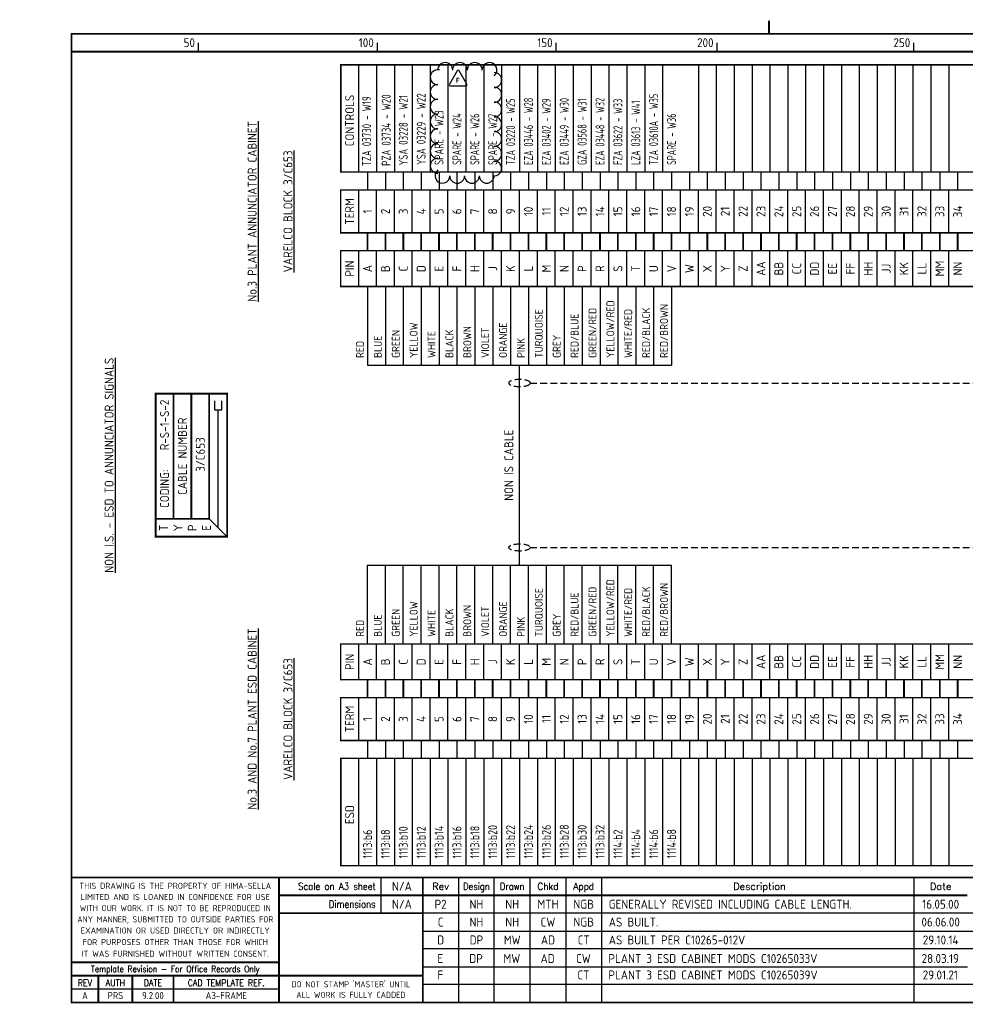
# Model space of a CAD drawing. Extents: x 0 to 408, y 0 to 275.
# Tile 1 of 2: x 0 to 264, y 0 to 275. Entities that reach past the tile are written whole.
import ezdxf
from ezdxf.enums import TextEntityAlignment as Align

# ---------------------------------------------------------------- set-up
doc = ezdxf.new("R2010")
doc.units = 0
doc.header["$LTSCALE"] = 0.25
doc.header["$MEASUREMENT"] = 0
doc.linetypes.add('HIDDEN', pattern=[0.375, 0.25, -0.125])
doc.layers.get('0').update_dxf_attribs({"color": 41, "linetype": 'CONTINUOUS'})
for name, color, linetype in [('00-DRG_FRAME', 12, 'CONTINUOUS'), ('04-OUTLINE', 6, 'CONTINUOUS'), ('203', 7, 'CONTINUOUS'), ('203-TEXT', 2, 'CONTINUOUS')]:
    doc.layers.add(name, color=color, linetype=linetype)
doc.styles.add('ISO', font='iso.shx', dxfattribs={"height": 2.5})
doc.styles.add('ROMAND', font='ROMAND')
doc.styles.add('ROMANS', font='romans.shx', dxfattribs={"width": 0.8})

# ---------------------------------------------------------------- blocks, each defined once
blk = doc.blocks.new('A3-REVA')
at = {"style": 'ISO'}
for tag, p in [('DESIGNED', (292, 31.75)), ('A', (117.7, 26.75)), ('DES', (127.7, 26.75)), ('DRN', (137.7, 26.75)), ('CHKD', (147.7, 26.75)), ('APPD', (157.7, 26.75)), ('DATE', (258, 26.75)), ('DRAWN', (292, 26.75)), ('CHECKED', (292, 21.75)), ('APPD', (292, 16.75)), ('DATE', (292, 11.75))]:
    blk.add_attdef(tag, text='', height=2.5, dxfattribs=at).set_placement(p, align=Align.CENTER)
blk.add_attdef('DESCRIPTION', (164.7, 26.75), '', height=2.5, dxfattribs=at)
blk = doc.blocks.new('A3-CONTRACT')
at = {"style": 'ISO'}
for tag, height, p in [('SCALE', 2.5, (106.86, 31.75)), ('DIMS', 2.5, (106.86, 26.75)), ('CONTRACT', 5, (342, 3)), ('CAD-REF', 2.5, (282, 1.75))]:
    blk.add_attdef(tag, text='', height=height, dxfattribs=at).set_placement(p, align=Align.CENTER)
for tag, p in [('TITLE_2', (303.75, 16.75)), ('TITLE_3', (303.5, 11.75))]:
    blk.add_attdef(tag, p, '', height=2.5, dxfattribs=at)
blk = doc.blocks.new('A3-REVB')
at = {"style": 'ISO'}
for tag, p in [('B', (117.7, 21.75)), ('DES', (127.7, 21.75)), ('DRN', (137.7, 21.75)), ('CHKD', (147.7, 21.75)), ('APPD', (157.7, 21.75)), ('DATE', (258, 21.75))]:
    blk.add_attdef(tag, text='', height=2.5, dxfattribs=at).set_placement(p, align=Align.CENTER)
blk.add_attdef('DESCRIPTION', (164.7, 21.75), '', height=2.5, dxfattribs=at)
blk = doc.blocks.new('*U11')
at = {"layer": '04-OUTLINE', "color": 0, "linetype": 'ByBlock', "lineweight": -2}
for centre, start, end in [((-5.27, 13.44), 0, 180), ((-1.52, 13.44), 0, 180), ((2.23, 13.44), 0, 180), ((5.97, 13.44), 309.0163, 180), ((-7.17, 11.6), 76.5574, 270), ((7.17, 10.89), 270, 90), ((-7.17, 7.85), 90, 270), ((7.17, 7.14), 270, 90), ((-7.17, 4.1), 90, 270), ((7.17, 3.4), 270, 90), ((-7.17, 0.35), 90, 270), ((7.17, -0.35), 270, 90), ((-7.17, -3.4), 90, 270), ((7.17, -4.1), 270, 90), ((-7.17, -7.14), 90, 270), ((7.17, -7.85), 270, 90), ((-7.17, -10.89), 90, 270), ((7.17, -11.6), 256.5574, 90), ((-5.97, -13.44), 129.0163, 0), ((-2.23, -13.44), 180, 0), ((1.52, -13.44), 180, 0), ((5.27, -13.44), 180, 0)]:
    blk.add_arc(centre, 1.9, start, end, dxfattribs=at)

msp = doc.modelspace()

# ---------------------------------------------------------------- linework, layer by layer
at = {"layer": '00-DRG_FRAME'}
for p, q in [((50, 266.5), (50, 269)), ((100, 266.5), (100, 269)), ((150, 266.5), (150, 269)), ((195, 266.5), (195, 269)), ((250, 266.5), (250, 269)), ((101.01, 35.5), (101.01, 25.5)), ((122.7, 35.5), (122.7, 0.5)), ((132.7, 0.5), (132.7, 35.5)), ((142.7, 0.5), (142.7, 35.5)), ((152.7, 35.5), (152.7, 0.5)), ((162.7, 35.5), (162.7, 0.5)), ((250, 35.5), (250, 0.5)), ((302, 25.5), (112.7, 25.5)), ((112.7, 20.5), (302, 20.5)), ((302, 15.5), (112.7, 15.5)), ((112.7, 10.5), (265, 10.5)), ((72.5, 4.25), (14.5, 4.25)), ((302, 5.5), (112.7, 5.5)), ((0, 0), (0, 0.03))]:
    msp.add_line(p, q, dxfattribs=at)
at = {"layer": '00-DRG_FRAME', "const_width": 0.5}
for points in [[(209.5, 271.5), (209.5, 275.18)], [(209.5, 271.5), (209.5, 275.18)], [(14.5, 266.5), (404.5, 266.5)], [(404.5, 35.5), (14.5, 35.5)], [(72.5, 0.5), (72.5, 35.5)], [(112.7, 0.5), (112.7, 35.5)], [(265, 30.5), (72.5, 30.5)], [(112.7, 25.5), (72.5, 25.5)], [(14.5, 11.75), (72.5, 11.75)], [(14.5, 8), (72.5, 8)], [(22, 0.5), (22, 8)], [(31.5, 0.5), (31.5, 8)], [(43, 0.5), (43, 8)], [(112.7, 8), (72.5, 8)]]:
    msp.add_lwpolyline(points, dxfattribs=at)
msp.add_lwpolyline([(14.5, 0.5), (404.5, 0.5), (404.5, 271.5), (14.5, 271.5)], close=True, dxfattribs=at)
at = {"layer": '04-OUTLINE'}
msp.add_lwpolyline([(122.31, 261.13), (120.15, 257.38, 0.57735), (120.42, 256.91), (124.75, 256.91, 0.57735), (125.02, 257.38), (122.85, 261.13, 0.57735)], format="xyb", close=True, dxfattribs=at)
at = {"layer": '203'}
for p, q in [((89.75, 262.8), (89.75, 232.8)), ((94.75, 262.8), (94.75, 232.8)), ((99.75, 262.8), (99.75, 232.8)), ((104.75, 262.8), (104.75, 232.8)), ((109.75, 262.8), (109.75, 232.8)), ((114.75, 262.8), (114.75, 232.8)), ((119.75, 262.8), (119.75, 232.8)), ((124.75, 262.8), (124.75, 232.8)), ((129.75, 262.8), (129.75, 232.8)), ((134.75, 262.8), (134.75, 232.8)), ((139.75, 262.8), (139.75, 232.8)), ((144.75, 262.8), (144.75, 232.8)), ((149.75, 262.8), (149.75, 232.8)), ((154.75, 262.8), (154.75, 232.8)), ((159.75, 262.8), (159.75, 232.8)), ((164.75, 262.8), (164.75, 232.8)), ((169.75, 262.8), (169.75, 232.8)), ((174.75, 262.8), (174.75, 232.8)), ((179.75, 262.8), (179.75, 232.8)), ((189.75, 262.8), (189.75, 232.8)), ((194.75, 262.8), (194.75, 232.8)), ((199.75, 262.8), (199.75, 232.8)), ((204.75, 262.8), (204.75, 232.8)), ((209.75, 262.8), (209.75, 232.8)), ((214.75, 262.8), (214.75, 232.8)), ((219.75, 262.8), (219.75, 232.8)), ((224.75, 262.8), (224.75, 232.8)), ((229.75, 262.8), (229.75, 232.8)), ((234.75, 262.8), (234.75, 232.8)), ((239.75, 262.8), (239.75, 232.8)), ((244.75, 262.8), (244.75, 232.8)), ((249.75, 262.8), (249.75, 232.8)), ((254.75, 262.8), (254.75, 232.8)), ((259.75, 262.8), (259.75, 232.8)), ((97.25, 232.8), (97.25, 227.8)), ((102.25, 232.8), (102.25, 227.8)), ((107.25, 232.8), (107.25, 227.8)), ((112.25, 232.8), (112.25, 227.8)), ((117.25, 232.8), (117.25, 227.8)), ((122.25, 232.8), (122.25, 227.8)), ((127.25, 232.8), (127.25, 227.8)), ((132.25, 232.8), (132.25, 227.8)), ((137.25, 232.8), (137.25, 227.8)), ((142.25, 232.8), (142.25, 227.8)), ((147.25, 232.8), (147.25, 227.8)), ((152.25, 232.8), (152.25, 227.8)), ((157.25, 232.8), (157.25, 227.8)), ((162.25, 232.8), (162.25, 227.8)), ((167.25, 232.8), (167.25, 227.8)), ((172.25, 232.8), (172.25, 227.8)), ((177.25, 232.8), (177.25, 227.8)), ((182.25, 232.8), (182.25, 227.8)), ((187.25, 232.8), (187.25, 227.8)), ((192.25, 232.8), (192.25, 227.8)), ((197.25, 232.8), (197.25, 227.8)), ((202.25, 232.8), (202.25, 227.8)), ((207.25, 232.8), (207.25, 227.8)), ((212.25, 232.8), (212.25, 227.8)), ((217.25, 232.8), (217.25, 227.8)), ((222.25, 232.8), (222.25, 227.8)), ((227.25, 232.8), (227.25, 227.8)), ((232.25, 232.8), (232.25, 227.8)), ((237.25, 232.8), (237.25, 227.8)), ((242.25, 232.8), (242.25, 227.8)), ((247.25, 232.8), (247.25, 227.8)), ((252.25, 232.8), (252.25, 227.8)), ((257.25, 232.8), (257.25, 227.8)), ((262.25, 232.8), (262.25, 227.8)), ((89.75, 215.8), (89.75, 227.8)), ((94.75, 227.8), (94.75, 215.8)), ((99.75, 215.8), (99.75, 227.8)), ((104.75, 215.8), (104.75, 227.8)), ((109.75, 215.8), (109.75, 227.8)), ((114.75, 215.8), (114.75, 227.8)), ((119.75, 215.8), (119.75, 227.8)), ((124.75, 215.8), (124.75, 227.8)), ((129.75, 215.8), (129.75, 227.8)), ((134.75, 215.8), (134.75, 227.8)), ((139.75, 215.8), (139.75, 227.8)), ((144.75, 215.8), (144.75, 227.8)), ((149.75, 215.8), (149.75, 227.8)), ((154.75, 215.8), (154.75, 227.8)), ((159.75, 215.8), (159.75, 227.8)), ((164.75, 215.8), (164.75, 227.8)), ((169.75, 215.8), (169.75, 227.8)), ((174.75, 215.8), (174.75, 227.8)), ((179.75, 215.8), (179.75, 227.8)), ((184.75, 215.8), (184.75, 227.8)), ((189.75, 215.8), (189.75, 227.8)), ((194.75, 215.8), (194.75, 227.8)), ((199.75, 215.8), (199.75, 227.8)), ((204.75, 215.8), (204.75, 227.8)), ((209.75, 215.8), (209.75, 227.8)), ((214.75, 215.8), (214.75, 227.8)), ((219.75, 215.8), (219.75, 227.8)), ((224.75, 215.8), (224.75, 227.8)), ((229.75, 215.8), (229.75, 227.8)), ((234.75, 215.8), (234.75, 227.8)), ((239.75, 215.8), (239.75, 227.8)), ((244.75, 215.8), (244.75, 227.8)), ((249.75, 215.8), (249.75, 227.8)), ((254.75, 215.8), (254.75, 227.8)), ((259.75, 215.8), (259.75, 227.8)), ((89.75, 200.8), (89.75, 210.8)), ((94.75, 210.8), (94.75, 200.8)), ((99.75, 200.8), (99.75, 210.8)), ((104.75, 200.8), (104.75, 210.8)), ((109.75, 200.8), (109.75, 210.8)), ((114.75, 200.8), (114.75, 210.8)), ((119.75, 200.8), (119.75, 210.8)), ((124.75, 200.8), (124.75, 210.8)), ((129.75, 200.8), (129.75, 210.8)), ((134.75, 200.8), (134.75, 210.8)), ((139.75, 200.8), (139.75, 210.8)), ((144.75, 200.8), (144.75, 210.8)), ((149.75, 200.8), (149.75, 210.8)), ((154.75, 200.8), (154.75, 210.8)), ((159.75, 200.8), (159.75, 210.8)), ((164.75, 200.8), (164.75, 210.8)), ((169.75, 200.8), (169.75, 210.8)), ((174.75, 200.8), (174.75, 210.8)), ((179.75, 200.8), (179.75, 210.8)), ((184.75, 200.8), (184.75, 210.8)), ((189.75, 200.8), (189.75, 210.8)), ((194.75, 200.8), (194.75, 210.8)), ((199.75, 200.8), (199.75, 210.8)), ((204.75, 200.8), (204.75, 210.8)), ((209.75, 200.8), (209.75, 210.8)), ((214.75, 200.8), (214.75, 210.8)), ((219.75, 200.8), (219.75, 210.8)), ((224.75, 200.8), (224.75, 210.8)), ((229.75, 200.8), (229.75, 210.8)), ((234.75, 200.8), (234.75, 210.8)), ((239.75, 200.8), (239.75, 210.8)), ((244.75, 200.8), (244.75, 210.8)), ((249.75, 200.8), (249.75, 210.8)), ((254.75, 200.8), (254.75, 210.8)), ((259.75, 200.8), (259.75, 210.8)), ((97.25, 200.8), (97.25, 178.8)), ((102.25, 200.8), (102.25, 178.8)), ((107.25, 200.8), (107.25, 178.8)), ((112.25, 200.8), (112.25, 178.8)), ((117.25, 200.8), (117.25, 178.8)), ((122.25, 200.8), (122.25, 178.8)), ((127.25, 200.8), (127.25, 178.8)), ((132.25, 200.8), (132.25, 178.8)), ((137.25, 200.8), (137.25, 178.8)), ((142.25, 200.8), (142.25, 178.8)), ((147.25, 200.8), (147.25, 178.8)), ((152.25, 200.8), (152.25, 178.8)), ((157.25, 200.8), (157.25, 178.8)), ((162.25, 200.8), (162.25, 178.8)), ((167.25, 200.8), (167.25, 178.8)), ((172.25, 200.8), (172.25, 178.8)), ((177.25, 200.8), (177.25, 178.8)), ((182.25, 200.8), (182.25, 178.8)), ((97.25, 178.8), (182.25, 178.8)), ((139.75, 122.8), (139.75, 178.8)), ((54.5, 168.8), (54.5, 166.3)), ((56.5, 166.3), (56.5, 168.8)), ((54.5, 166.3), (56.5, 166.3)), ((55.5, 133.3), (55.5, 166.3)), ((58, 130.8), (53, 135.8)), ((97.25, 122.8), (182.25, 122.8)), ((97.25, 100.8), (97.25, 122.8)), ((102.25, 100.8), (102.25, 122.8)), ((107.25, 100.8), (107.25, 122.8)), ((112.25, 100.8), (112.25, 122.8)), ((117.25, 100.8), (117.25, 122.8)), ((122.25, 100.8), (122.25, 122.8)), ((127.25, 100.8), (127.25, 122.8)), ((132.25, 100.8), (132.25, 122.8)), ((137.25, 100.8), (137.25, 122.8)), ((142.25, 100.8), (142.25, 122.8)), ((147.25, 100.8), (147.25, 122.8)), ((152.25, 100.8), (152.25, 122.8)), ((157.25, 100.8), (157.25, 122.8)), ((162.25, 100.8), (162.25, 122.8)), ((167.25, 100.8), (167.25, 122.8)), ((172.25, 100.8), (172.25, 122.8)), ((177.25, 100.8), (177.25, 122.8)), ((182.25, 100.8), (182.25, 122.8)), ((89.75, 90.8), (89.75, 100.8)), ((94.75, 100.8), (94.75, 90.8)), ((99.75, 90.8), (99.75, 100.8)), ((104.75, 90.8), (104.75, 100.8)), ((109.75, 90.8), (109.75, 100.8)), ((114.75, 90.8), (114.75, 100.8)), ((119.75, 90.8), (119.75, 100.8)), ((124.75, 90.8), (124.75, 100.8)), ((129.75, 90.8), (129.75, 100.8)), ((134.75, 90.8), (134.75, 100.8)), ((139.75, 90.8), (139.75, 100.8)), ((144.75, 90.8), (144.75, 100.8)), ((149.75, 90.8), (149.75, 100.8)), ((154.75, 90.8), (154.75, 100.8)), ((159.75, 90.8), (159.75, 100.8)), ((164.75, 90.8), (164.75, 100.8)), ((169.75, 90.8), (169.75, 100.8)), ((174.75, 90.8), (174.75, 100.8)), ((179.75, 90.8), (179.75, 100.8)), ((184.75, 90.8), (184.75, 100.8)), ((189.75, 90.8), (189.75, 100.8)), ((194.75, 90.8), (194.75, 100.8)), ((199.75, 90.8), (199.75, 100.8)), ((204.75, 90.8), (204.75, 100.8)), ((209.75, 90.8), (209.75, 100.8)), ((214.75, 90.8), (214.75, 100.8)), ((219.75, 90.8), (219.75, 100.8)), ((224.75, 90.8), (224.75, 100.8)), ((229.75, 90.8), (229.75, 100.8)), ((234.75, 90.8), (234.75, 100.8)), ((239.75, 90.8), (239.75, 100.8)), ((244.75, 90.8), (244.75, 100.8)), ((249.75, 90.8), (249.75, 100.8)), ((254.75, 90.8), (254.75, 100.8)), ((259.75, 90.8), (259.75, 100.8)), ((99.75, 73.8), (99.75, 85.8)), ((104.75, 73.8), (104.75, 85.8)), ((109.75, 73.8), (109.75, 85.8)), ((114.75, 73.8), (114.75, 85.8)), ((119.75, 73.8), (119.75, 85.8)), ((124.75, 73.8), (124.75, 85.8)), ((129.75, 73.8), (129.75, 85.8)), ((134.75, 73.8), (134.75, 85.8)), ((139.75, 73.8), (139.75, 85.8)), ((144.75, 73.8), (144.75, 85.8)), ((149.75, 73.8), (149.75, 85.8)), ((154.75, 73.8), (154.75, 85.8)), ((159.75, 73.8), (159.75, 85.8)), ((164.75, 73.8), (164.75, 85.8)), ((169.75, 73.8), (169.75, 85.8)), ((174.75, 73.8), (174.75, 85.8)), ((179.75, 73.8), (179.75, 85.8)), ((184.75, 73.8), (184.75, 85.8)), ((189.75, 73.8), (189.75, 85.8)), ((194.75, 73.8), (194.75, 85.8)), ((199.75, 73.8), (199.75, 85.8)), ((204.75, 73.8), (204.75, 85.8)), ((209.75, 73.8), (209.75, 85.8)), ((214.75, 73.8), (214.75, 85.8)), ((219.75, 73.8), (219.75, 85.8)), ((224.75, 73.8), (224.75, 85.8)), ((229.75, 73.8), (229.75, 85.8)), ((234.75, 73.8), (234.75, 85.8)), ((239.75, 73.8), (239.75, 85.8)), ((244.75, 73.8), (244.75, 85.8)), ((249.75, 73.8), (249.75, 85.8)), ((254.75, 73.8), (254.75, 85.8)), ((259.75, 73.8), (259.75, 85.8)), ((97.25, 73.8), (97.25, 68.8)), ((102.25, 73.8), (102.25, 68.8)), ((107.25, 73.8), (107.25, 68.8)), ((112.25, 73.8), (112.25, 68.8)), ((117.25, 73.8), (117.25, 68.8)), ((122.25, 73.8), (122.25, 68.8)), ((127.25, 73.8), (127.25, 68.8)), ((132.25, 73.8), (132.25, 68.8)), ((137.25, 73.8), (137.25, 68.8)), ((142.25, 73.8), (142.25, 68.8)), ((147.25, 73.8), (147.25, 68.8)), ((152.25, 73.8), (152.25, 68.8)), ((157.25, 73.8), (157.25, 68.8)), ((162.25, 73.8), (162.25, 68.8)), ((167.25, 73.8), (167.25, 68.8)), ((172.25, 73.8), (172.25, 68.8)), ((177.25, 73.8), (177.25, 68.8)), ((182.25, 73.8), (182.25, 68.8)), ((187.25, 73.8), (187.25, 68.8)), ((192.25, 73.8), (192.25, 68.8)), ((197.25, 73.8), (197.25, 68.8)), ((202.25, 73.8), (202.25, 68.8)), ((207.25, 73.8), (207.25, 68.8)), ((212.25, 73.8), (212.25, 68.8)), ((217.25, 73.8), (217.25, 68.8)), ((222.25, 73.8), (222.25, 68.8)), ((227.25, 73.8), (227.25, 68.8)), ((232.25, 73.8), (232.25, 68.8)), ((237.25, 73.8), (237.25, 68.8)), ((242.25, 73.8), (242.25, 68.8)), ((247.25, 73.8), (247.25, 68.8)), ((252.25, 73.8), (252.25, 68.8)), ((257.25, 73.8), (257.25, 68.8)), ((262.25, 73.8), (262.25, 68.8)), ((89.75, 68.8), (89.75, 38.8)), ((94.75, 68.8), (94.75, 38.8)), ((99.75, 68.8), (99.75, 38.8)), ((104.75, 68.8), (104.75, 38.8)), ((109.75, 68.8), (109.75, 38.8)), ((114.75, 68.8), (114.75, 38.8)), ((119.75, 68.8), (119.75, 38.8)), ((124.75, 68.8), (124.75, 38.8)), ((129.75, 68.8), (129.75, 38.8)), ((134.75, 68.8), (134.75, 38.8)), ((139.75, 68.8), (139.75, 38.8)), ((144.75, 68.8), (144.75, 38.8)), ((149.75, 68.8), (149.75, 38.8)), ((154.75, 68.8), (154.75, 38.8)), ((159.75, 68.8), (159.75, 38.8)), ((164.75, 68.8), (164.75, 38.8)), ((169.75, 68.8), (169.75, 38.8)), ((174.75, 68.8), (174.75, 38.8)), ((179.75, 68.8), (179.75, 38.8)), ((184.75, 68.8), (184.75, 38.8)), ((189.75, 68.8), (189.75, 38.8)), ((194.75, 68.8), (194.75, 38.8)), ((199.75, 68.8), (199.75, 38.8)), ((204.75, 68.8), (204.75, 38.8)), ((209.75, 68.8), (209.75, 38.8)), ((214.75, 68.8), (214.75, 38.8)), ((219.75, 68.8), (219.75, 38.8)), ((224.75, 68.8), (224.75, 38.8)), ((229.75, 68.8), (229.75, 38.8)), ((234.75, 68.8), (234.75, 38.8)), ((239.75, 68.8), (239.75, 38.8)), ((244.75, 68.8), (244.75, 38.8)), ((249.75, 68.8), (249.75, 38.8)), ((254.75, 68.8), (254.75, 38.8)), ((259.75, 68.8), (259.75, 38.8))]:
    msp.add_line(p, q, dxfattribs=at)
at = {"layer": '203', "color": 3, "linetype": 'HIDDEN', "ltscale": 30}
for p, q in [((142.75, 173.8), (282.25, 173.8)), ((142.75, 127.8), (282.25, 127.8))]:
    msp.add_line(p, q, dxfattribs=at)
at = {"layer": '203'}
for points, const_width in [([(89.75, 262.8), (89.75, 232.8), (284.75, 232.8), (284.75, 262.8), (89.75, 262.8)], 0.4), ([(94.75, 232.8), (94.75, 262.8)], 0.4), ([(89.75, 227.8), (89.75, 215.8), (284.75, 215.8), (284.75, 227.8), (89.75, 227.8)], 0.4), ([(94.75, 215.8), (94.75, 227.8)], 0.4), ([(97.25, 210.8), (97.25, 215.8)], 0.5), ([(102.25, 210.8), (102.25, 215.8)], 0.5), ([(107.25, 210.8), (107.25, 215.8)], 0.5), ([(112.25, 210.8), (112.25, 215.8)], 0.5), ([(117.25, 210.8), (117.25, 215.8)], 0.5), ([(122.25, 210.8), (122.25, 215.8)], 0.5), ([(127.25, 210.8), (127.25, 215.8)], 0.5), ([(132.25, 210.8), (132.25, 215.8)], 0.5), ([(137.25, 210.8), (137.25, 215.8)], 0.5), ([(142.25, 210.8), (142.25, 215.8)], 0.5), ([(147.25, 210.8), (147.25, 215.8)], 0.5), ([(152.25, 210.8), (152.25, 215.8)], 0.5), ([(157.25, 210.8), (157.25, 215.8)], 0.5), ([(162.25, 210.8), (162.25, 215.8)], 0.5), ([(167.25, 210.8), (167.25, 215.8)], 0.5), ([(172.25, 210.8), (172.25, 215.8)], 0.5), ([(177.25, 210.8), (177.25, 215.8)], 0.5), ([(182.25, 210.8), (182.25, 215.8)], 0.5), ([(187.25, 210.8), (187.25, 215.8)], 0.5), ([(192.25, 210.8), (192.25, 215.8)], 0.5), ([(197.25, 210.8), (197.25, 215.8)], 0.5), ([(202.25, 210.8), (202.25, 215.8)], 0.5), ([(207.25, 210.8), (207.25, 215.8)], 0.5), ([(212.25, 210.8), (212.25, 215.8)], 0.5), ([(217.25, 210.8), (217.25, 215.8)], 0.5), ([(222.25, 210.8), (222.25, 215.8)], 0.5), ([(227.25, 210.8), (227.25, 215.8)], 0.5), ([(232.25, 210.8), (232.25, 215.8)], 0.5), ([(237.25, 210.8), (237.25, 215.8)], 0.5), ([(242.25, 210.8), (242.25, 215.8)], 0.5), ([(247.25, 210.8), (247.25, 215.8)], 0.5), ([(252.25, 210.8), (252.25, 215.8)], 0.5), ([(257.25, 210.8), (257.25, 215.8)], 0.5), ([(262.25, 210.8), (262.25, 215.8)], 0.5), ([(89.75, 210.8), (89.75, 200.8), (284.75, 200.8), (284.75, 210.8), (89.75, 210.8)], 0.4), ([(94.75, 200.8), (94.75, 210.8)], 0.4), ([(38, 135.8), (53, 135.8), (53, 170.8)], 0.5), ([(43, 170.8), (43, 135.8)], 0.5), ([(48, 135.8), (48, 170.8)], 0.5), ([(89.75, 100.8), (89.75, 90.8), (284.75, 90.8), (284.75, 100.8), (89.75, 100.8)], 0.4), ([(94.75, 90.8), (94.75, 100.8)], 0.4), ([(97.25, 85.8), (97.25, 90.8)], 0.5), ([(102.25, 85.8), (102.25, 90.8)], 0.5), ([(107.25, 85.8), (107.25, 90.8)], 0.5), ([(112.25, 85.8), (112.25, 90.8)], 0.5), ([(117.25, 85.8), (117.25, 90.8)], 0.5), ([(122.25, 85.8), (122.25, 90.8)], 0.5), ([(127.25, 85.8), (127.25, 90.8)], 0.5), ([(132.25, 85.8), (132.25, 90.8)], 0.5), ([(137.25, 85.8), (137.25, 90.8)], 0.5), ([(142.25, 85.8), (142.25, 90.8)], 0.5), ([(147.25, 85.8), (147.25, 90.8)], 0.5), ([(152.25, 85.8), (152.25, 90.8)], 0.5), ([(157.25, 85.8), (157.25, 90.8)], 0.5), ([(162.25, 85.8), (162.25, 90.8)], 0.5), ([(167.25, 85.8), (167.25, 90.8)], 0.5), ([(172.25, 85.8), (172.25, 90.8)], 0.5), ([(177.25, 85.8), (177.25, 90.8)], 0.5), ([(182.25, 85.8), (182.25, 90.8)], 0.5), ([(187.25, 85.8), (187.25, 90.8)], 0.5), ([(192.25, 85.8), (192.25, 90.8)], 0.5), ([(197.25, 85.8), (197.25, 90.8)], 0.5), ([(202.25, 85.8), (202.25, 90.8)], 0.5), ([(207.25, 85.8), (207.25, 90.8)], 0.5), ([(212.25, 85.8), (212.25, 90.8)], 0.5), ([(217.25, 85.8), (217.25, 90.8)], 0.5), ([(222.25, 85.8), (222.25, 90.8)], 0.5), ([(227.25, 85.8), (227.25, 90.8)], 0.5), ([(232.25, 85.8), (232.25, 90.8)], 0.5), ([(237.25, 85.8), (237.25, 90.8)], 0.5), ([(237.25, 85.8), (237.25, 90.8)], 0.5), ([(242.25, 85.8), (242.25, 90.8)], 0.5), ([(247.25, 85.8), (247.25, 90.8)], 0.5), ([(252.25, 85.8), (252.25, 90.8)], 0.5), ([(257.25, 85.8), (257.25, 90.8)], 0.5), ([(262.25, 85.8), (262.25, 90.8)], 0.5), ([(89.75, 85.8), (89.75, 73.8), (284.75, 73.8), (284.75, 85.8), (89.75, 85.8)], 0.4), ([(94.75, 73.8), (94.75, 85.8)], 0.4), ([(89.75, 68.8), (89.75, 38.8), (284.75, 38.8), (284.75, 68.8), (89.75, 68.8)], 0.4), ([(94.75, 38.8), (94.75, 68.8)], 0.4)]:
    msp.add_lwpolyline(points, dxfattribs=dict(at, const_width=const_width))
at = {"layer": '203', "const_width": 0.5}
msp.add_lwpolyline([(58, 130.8), (58, 170.8), (38, 170.8), (38, 130.8)], close=True, dxfattribs=at)
at = {"layer": '203', "color": 3, "linetype": 'HIDDEN', "ltscale": 30, "extrusion": (0, 0, -1)}
msp.add_ellipse((139.75, 173.8), major_axis=(3, 0), ratio=0.333333, dxfattribs=at)
at = {"layer": '203', "color": 3, "linetype": 'HIDDEN', "ltscale": 30}
msp.add_ellipse((139.75, 127.8), major_axis=(3, 0), ratio=0.333333, dxfattribs=at)

# ---------------------------------------------------------------- block references
ref = msp.add_blockref('A3-CONTRACT', (0, 0))
ref.add_attrib('SCALE', 'N/A', dxfattribs={"height": 2.5, "style": 'ISO'}).set_placement((106.86, 31.75), align=Align.CENTER)
ref.add_attrib('DIMS', 'N/A', dxfattribs={"height": 2.5, "style": 'ISO'}).set_placement((106.86, 26.75), align=Align.CENTER)
ref.add_attrib('CAD-REF', '10265-P3-SCHEDULE#NH01', dxfattribs={"height": 2, "style": 'ISO'}).set_placement((283.48, 1.75), align=Align.CENTER)
ref.add_attrib('TITLE_2', 'ICI SYNETIX ESD SYSTEM - No.3 AND No.7 PLANTS', (303.75, 16.75), dxfattribs={"height": 2.5, "style": 'ISO'})
ref.add_attrib('TITLE_3', 'FISHER-ROSEMOUNT - P.O. No. 99003994', (303.5, 11.75), dxfattribs={"height": 2.5, "style": 'ISO'})
ref.add_attrib('CONTRACT', 'C10265H/P3', dxfattribs={"height": 5, "style": 'ISO'}).set_placement((342, 3), align=Align.CENTER)
at = {"layer": '04-OUTLINE', "xscale": 1.1, "yscale": 1.1, "zscale": 1.1}
msp.add_blockref('*U11', (124.77, 246.57), dxfattribs=at)
at = {"layer": '203-TEXT'}
ref = msp.add_blockref('A3-REVA', (0, 0), dxfattribs=at)
ref.add_attrib('DESIGNED', 'NH', dxfattribs={"layer": '0', "height": 2.5, "style": 'ISO'}).set_placement((292, 31.75), align=Align.CENTER)
ref.add_attrib('DRAWN', 'NH', dxfattribs={"layer": '0', "height": 2.5, "style": 'ISO'}).set_placement((292, 26.75), align=Align.CENTER)
ref.add_attrib('CHECKED', 'CW', dxfattribs={"layer": '0', "height": 2.5, "style": 'ISO'}).set_placement((292, 21.75), align=Align.CENTER)
ref.add_attrib('APPD', 'NGB', dxfattribs={"layer": '0', "height": 2.5, "style": 'ISO'}).set_placement((292, 16.75), align=Align.CENTER)
ref.add_attrib('A', 'P2', dxfattribs={"layer": '0', "height": 2.5, "style": 'ISO'}).set_placement((117.7, 26.75), align=Align.CENTER)
ref.add_attrib('DES', 'NH', dxfattribs={"layer": '0', "height": 2.5, "style": 'ISO'}).set_placement((127.7, 26.75), align=Align.CENTER)
ref.add_attrib('DRN', 'NH', dxfattribs={"layer": '0', "height": 2.5, "style": 'ISO'}).set_placement((137.7, 26.75), align=Align.CENTER)
ref.add_attrib('CHKD', 'MTH', dxfattribs={"layer": '0', "height": 2.5, "style": 'ISO'}).set_placement((147.7, 26.75), align=Align.CENTER)
ref.add_attrib('APPD', 'NGB', dxfattribs={"layer": '0', "height": 2.5, "style": 'ISO'}).set_placement((157.7, 26.75), align=Align.CENTER)
ref.add_attrib('DESCRIPTION', 'GENERALLY REVISED INCLUDING CABLE LENGTH.', (164.7, 26.75), dxfattribs={"layer": '0', "height": 2.5, "style": 'ISO'})
ref.add_attrib('DATE', '16.05.00', dxfattribs={"layer": '0', "height": 2.5, "style": 'ISO'}).set_placement((257.5, 26.75), align=Align.CENTER)
ref.add_attrib('DATE', '05.04.00', dxfattribs={"layer": '0', "height": 2.5, "style": 'ISO'}).set_placement((292, 11.75), align=Align.CENTER)
ref = msp.add_blockref('A3-REVB', (0, 0), dxfattribs=at)
ref.add_attrib('B', 'C', dxfattribs={"layer": '0', "height": 2.5, "style": 'ISO'}).set_placement((117.7, 21.75), align=Align.CENTER)
ref.add_attrib('DES', 'NH', dxfattribs={"layer": '0', "height": 2.5, "style": 'ISO'}).set_placement((127.7, 21.75), align=Align.CENTER)
ref.add_attrib('DRN', 'NH', dxfattribs={"layer": '0', "height": 2.5, "style": 'ISO'}).set_placement((137.7, 21.75), align=Align.CENTER)
ref.add_attrib('CHKD', 'CW', dxfattribs={"layer": '0', "height": 2.5, "style": 'ISO'}).set_placement((147.7, 21.75), align=Align.CENTER)
ref.add_attrib('APPD', 'NGB', dxfattribs={"layer": '0', "height": 2.5, "style": 'ISO'}).set_placement((157.7, 21.75), align=Align.CENTER)
ref.add_attrib('DESCRIPTION', 'AS BUILT.', (164.7, 21.75), dxfattribs={"layer": '0', "height": 2.5, "style": 'ISO'})
ref.add_attrib('DATE', '06.06.00', dxfattribs={"layer": '0', "height": 2.5, "style": 'ISO'}).set_placement((257.5, 21.75), align=Align.CENTER)
ref = msp.add_blockref('A3-REVB', (0, -5), dxfattribs=at)
ref.add_attrib('B', 'D', dxfattribs={"layer": '0', "height": 2.5, "style": 'ISO'}).set_placement((117.7, 16.75), align=Align.CENTER)
ref.add_attrib('DES', 'DP', dxfattribs={"layer": '0', "height": 2.5, "style": 'ISO'}).set_placement((127.7, 16.75), align=Align.CENTER)
ref.add_attrib('DRN', 'MW', dxfattribs={"layer": '0', "height": 2.5, "style": 'ISO'}).set_placement((137.7, 16.75), align=Align.CENTER)
ref.add_attrib('CHKD', 'AD', dxfattribs={"layer": '0', "height": 2.5, "style": 'ISO'}).set_placement((147.7, 16.75), align=Align.CENTER)
ref.add_attrib('APPD', 'CT', dxfattribs={"layer": '0', "height": 2.5, "style": 'ISO'}).set_placement((157.7, 16.75), align=Align.CENTER)
ref.add_attrib('DESCRIPTION', 'AS BUILT PER C10265-012V', (164.7, 16.75), dxfattribs={"layer": '0', "height": 2.5, "style": 'ISO'})
ref.add_attrib('DATE', '29.10.14', dxfattribs={"layer": '0', "height": 2.5, "style": 'ISO'}).set_placement((257.5, 16.75), align=Align.CENTER)
ref = msp.add_blockref('A3-REVB', (-0.1, -10.19), dxfattribs=at)
ref.add_attrib('B', 'E', dxfattribs={"layer": '0', "height": 2.5, "style": 'ISO'}).set_placement((117.6, 11.56), align=Align.CENTER)
ref.add_attrib('DES', 'DP', dxfattribs={"layer": '0', "height": 2.5, "style": 'ISO'}).set_placement((127.6, 11.56), align=Align.CENTER)
ref.add_attrib('DRN', 'MW', dxfattribs={"layer": '0', "height": 2.5, "style": 'ISO'}).set_placement((137.6, 11.56), align=Align.CENTER)
ref.add_attrib('CHKD', 'AD', dxfattribs={"layer": '0', "height": 2.5, "style": 'ISO'}).set_placement((147.6, 11.56), align=Align.CENTER)
ref.add_attrib('APPD', 'CW', dxfattribs={"layer": '0', "height": 2.5, "style": 'ISO'}).set_placement((157.6, 11.56), align=Align.CENTER)
ref.add_attrib('DESCRIPTION', 'PLANT 3 ESD CABINET MODS C10265033V', (164.6, 11.56), dxfattribs={"layer": '0', "height": 2.5, "style": 'ISO'})
ref.add_attrib('DATE', '28.03.19', dxfattribs={"layer": '0', "height": 2.5, "style": 'ISO'}).set_placement((257.4, 11.56), align=Align.CENTER)
ref = msp.add_blockref('A3-REVB', (-0.1, -14.79), dxfattribs=at)
ref.add_attrib('B', 'F', dxfattribs={"layer": '0', "height": 2.5, "style": 'ISO'}).set_placement((117.6, 6.96), align=Align.CENTER)
ref.add_attrib('APPD', 'CT', dxfattribs={"layer": '0', "height": 2.5, "style": 'ISO'}).set_placement((157.6, 6.96), align=Align.CENTER)
ref.add_attrib('DESCRIPTION', 'PLANT 3 ESD CABINET MODS C10265039V', (164.6, 6.96), dxfattribs={"layer": '0', "height": 2.5, "style": 'ISO'})
ref.add_attrib('DATE', '29.01.21', dxfattribs={"layer": '0', "height": 2.5, "style": 'ISO'}).set_placement((257.4, 6.96), align=Align.CENTER)

# ---------------------------------------------------------------- texts
at = {"layer": '00-DRG_FRAME', "style": 'ISO'}
for s, p in [('50', (49, 267.75)), ('100', (99, 267.75)), ('150', (149, 267.75)), ('200', (194, 267.75)), ('250', (249, 267.75))]:
    msp.add_text(s, height=2.5, dxfattribs=at).set_placement(p, align=Align.RIGHT)
at = {"layer": '00-DRG_FRAME', "color": 3, "style": 'ISO'}
for s, width, p in [('THIS DRAWING IS THE PROPERTY OF HIMA-SELLA', 0.9, (43.5, 33.14)), ("DO NOT STAMP 'MASTER' UNTIL", 0.95, (92.6, 5.77))]:
    msp.add_text(s, height=1.7, dxfattribs=dict(at, width=width)).set_placement(p, align=Align.MIDDLE)
at = {"layer": '00-DRG_FRAME', "color": 4, "style": 'ROMAND', "width": 0.87}
for s, p in [('Scale on A3 sheet', (99.54, 32)), ('Dimensions', (99.54, 27.01))]:
    msp.add_text(s, height=2, dxfattribs=at).set_placement(p, align=Align.RIGHT)
at = {"layer": '00-DRG_FRAME', "color": 4, "style": 'ROMAND'}
for s, p in [('Rev', (117.7, 32)), ('Description', (206.85, 32)), ('Date', (257.5, 32))]:
    msp.add_text(s, height=2, dxfattribs=at).set_placement(p, align=Align.CENTER)
for s, width, p in [('Design', 0.85, (127.7, 32)), ('Drawn', 0.85, (137.7, 32)), ('Chkd', 0.9, (147.7, 32)), ('Appd', 0.9, (157.7, 32))]:
    msp.add_text(s, height=2, dxfattribs=dict(at, width=width)).set_placement(p, align=Align.CENTER)
at = {"layer": '00-DRG_FRAME', "color": 3, "style": 'ISO'}
for s, width, p in [('LIMITED AND IS LOANED IN CONFIDENCE FOR USE', 0.9, (43.5, 30.02)), ('WITH OUR WORK. IT IS NOT TO BE REPRODUCED IN', 0.87, (43.5, 26.89)), ('ANY MANNER, SUBMITTED TO OUTSIDE PARTIES FOR', 0.87, (43.5, 23.76)), ('EXAMINATION OR USED DIRECTLY OR INDIRECTLY', 0.9, (43.5, 20.64)), ('FOR PURPOSES OTHER THAN THOSE FOR WHICH', 0.9, (43.5, 17.41)), ('IT WAS FURNISHED WITHOUT WRITTEN CONSENT.', 0.9, (43.5, 14.16))]:
    msp.add_text(s, height=1.7, dxfattribs=dict(at, width=width)).set_placement(p, align=Align.MIDDLE_CENTER)
at = {"layer": '00-DRG_FRAME', "color": 4, "style": 'ROMAND'}
for s, width, p in [('Template Revision - For Office Records Only', 0.85, (43.5, 9.62)), ('REV', 0.9, (18.25, 6)), ('AUTH', 0.9, (26.75, 6)), ('DATE', 0.9, (37.25, 6)), ('CAD TEMPLATE REF.', 0.9, (57.75, 6))]:
    msp.add_text(s, height=1.8, dxfattribs=dict(at, width=width)).set_placement(p, align=Align.MIDDLE)
at = {"layer": '00-DRG_FRAME', "color": 41, "style": 'ISO'}
for s, p in [('A', (18.25, 1.45)), ('PRS', (26.75, 1.45)), ('9.2.00', (37.25, 1.45)), ('A3-FRAME', (57.75, 1.45))]:
    msp.add_text(s, height=2, dxfattribs=at).set_placement(p, align=Align.CENTER)
at = {"layer": '00-DRG_FRAME', "color": 3, "style": 'ISO'}
msp.add_text('ALL WORK IS FULLY CADDED', height=1.7, dxfattribs=at).set_placement((92.6, 2.64), align=Align.MIDDLE_CENTER)
at = {"layer": '04-OUTLINE', "style": 'ROMANS', "width": 0.95}
msp.add_text('F', height=1.21, dxfattribs=at).set_placement((122.48, 258.45), align=Align.MIDDLE)
at = {"layer": '203-TEXT', "style": 'ISO'}
for s, p in [('CONTROLS', (92.25, 247.22)), ('%%UNo.3 PLANT ANNUNCIATOR CABINET', (65, 221.8)), ('%%UVARELCO BLOCK 3/C653', (75, 221.8)), ('PIN', (92.25, 205.8)), ('%%UNON I.S. - ESD TO ANNUNCIATOR SIGNALS', (25, 150.8)), ('NON IS CABLE', (136.75, 150.8)), ('%%UNo.3 AND No.7 PLANT ESD CABINET', (65, 79.8)), ('%%UVARELCO BLOCK 3/C653', (75, 79.8)), ('PIN', (92.25, 95.8)), ('ESD', (92.25, 53.05))]:
    msp.add_text(s, height=2.5, rotation=90, dxfattribs=at).set_placement(p, align=Align.MIDDLE)
for s, width, p in [('TZA 03730 - W19', 0.8, (98.25, 234.44)), ('PZA 03734 - W20', 0.8, (103.72, 234.54)), ('YSA 03228 - W21', 0.8, (108.5, 234.64)), ('YSA 03229 - W22', 0.8, (113.5, 234.8)), ('TZA 03220 - W25', 0.75, (138.5, 234.8)), ('EZA 03446 - W28', 0.75, (143.5, 234.8)), ('EZA 03402 - W29', 0.75, (148.5, 234.8)), ('EZA 03449 - W30', 0.75, (153.5, 234.8)), ('GZA 03568 - W31', 0.75, (158.5, 234.8)), ('EZA 03448 - W32', 0.75, (163.5, 234.8)), ('FZA 03622 - W33', 0.75, (168.5, 234.8)), ('LZA 03613 - W41', 0.75, (173.5, 234.8)), ('TZA 03610A - W35', 0.75, (178.5, 234.8)), ('SPARE - W23', 0.8, (118.5, 234.8)), ('SPARE - W24', 0.75, (123.5, 234.8)), ('SPARE - W26', 0.75, (128.5, 234.8)), ('SPARE - W27', 0.75, (133.5, 234.8)), ('SPARE - W36', 0.75, (183.5, 234.8)), ('1113:b10', 0.9, (108.5, 40.8)), ('1113:b12', 0.9, (113.5, 40.8)), ('1113:b14', 0.9, (118.5, 40.8)), ('1113:b16', 0.9, (123.5, 40.8)), ('1113:b18', 0.9, (128.5, 40.8)), ('1113:b20', 0.9, (133.5, 40.8)), ('1113:b22', 0.9, (138.5, 40.8)), ('1113:b24', 0.9, (143.5, 40.8)), ('1113:b26', 0.9, (148.5, 40.8)), ('1113:b28', 0.9, (153.5, 40.8)), ('1113:b30', 0.9, (158.5, 40.8)), ('1113:b32', 0.9, (163.5, 40.8)), ('1113:b6', 0.9, (98.5, 40.8)), ('1113:b8', 0.9, (103.5, 40.8)), ('1114:b2', 0.9, (168.5, 40.8)), ('1114:b4', 0.9, (173.5, 40.8)), ('1114:b6', 0.9, (178.5, 40.8)), ('1114:b8', 0.9, (183.5, 40.8))]:
    msp.add_text(s, height=2.5, rotation=90, dxfattribs=dict(at, width=width)).set_placement(p)
for s, p in [('TERM', (92.25, 221.8)), ('10', (142.25, 221.8)), ('11', (147.25, 221.8)), ('12', (152.25, 221.8)), ('13', (157.25, 221.8)), ('14', (162.25, 221.8)), ('15', (167.25, 221.8)), ('16', (172.25, 221.8)), ('17', (177.25, 221.8)), ('18', (182.25, 221.8)), ('19', (187.25, 221.8)), ('1', (97.25, 221.8)), ('2', (102.25, 221.8)), ('3', (107.25, 221.8)), ('4', (112.25, 221.8)), ('5', (117.25, 221.8)), ('6', (122.25, 221.8)), ('7', (127.25, 221.8)), ('8', (132.25, 221.8)), ('9', (137.25, 221.8)), ('A', (97.25, 205.8)), ('B', (102.25, 205.8)), ('C', (107.25, 205.8)), ('D', (112.25, 205.8)), ('E', (117.25, 205.8)), ('F', (122.25, 205.8)), ('H', (127.25, 205.8)), ('K', (137.25, 205.8)), ('L', (142.25, 205.8)), ('M', (147.25, 205.8)), ('N', (152.25, 205.8)), ('P', (157.25, 205.8)), ('R', (162.25, 205.8)), ('S', (167.25, 205.8)), ('T', (172.25, 205.8)), ('U', (177.25, 205.8)), ('V', (182.25, 205.8)), ('W', (187.25, 205.8)), ('J', (132.25, 205.8)), ('CABLE NUMBER', (45.5, 153.3)), ('T', (40.25, 133.3)), ('Y', (44.25, 133.3)), ('P', (48.25, 133.3)), ('E', (52.25, 133.3)), ('A', (97.25, 95.8)), ('B', (102.25, 95.8)), ('C', (107.25, 95.8)), ('D', (112.25, 95.8)), ('E', (117.25, 95.8)), ('F', (122.25, 95.8)), ('H', (127.25, 95.8)), ('K', (137.25, 95.8)), ('L', (142.25, 95.8)), ('M', (147.25, 95.8)), ('N', (152.25, 95.8)), ('P', (157.25, 95.8)), ('R', (162.25, 95.8)), ('S', (167.25, 95.8)), ('T', (172.25, 95.8)), ('U', (177.25, 95.8)), ('V', (182.25, 95.8)), ('W', (187.25, 95.8)), ('J', (132.25, 95.8)), ('TERM', (92.25, 79.8)), ('1', (97.25, 79.8)), ('2', (102.25, 79.8)), ('3', (107.25, 79.8)), ('4', (112.25, 79.8)), ('5', (117.25, 79.8)), ('6', (122.25, 79.8)), ('7', (127.25, 79.8)), ('8', (132.25, 79.8)), ('9', (137.25, 79.8)), ('10', (142.25, 79.8)), ('11', (147.25, 79.8)), ('12', (152.25, 79.8)), ('13', (157.25, 79.8)), ('14', (162.25, 79.8)), ('15', (167.25, 79.8)), ('16', (172.25, 79.8)), ('17', (177.25, 79.8)), ('18', (182.25, 79.8)), ('19', (187.25, 79.8))]:
    msp.add_text(s, height=2.5, rotation=90, dxfattribs=at).set_placement(p, align=Align.MIDDLE_CENTER)
for s, p in [('20', (193.5, 221.8)), ('21', (198.5, 221.8)), ('22', (203.5, 221.8)), ('23', (208.5, 221.8)), ('24', (213.5, 221.8)), ('25', (218.5, 221.8)), ('26', (223.5, 221.8)), ('27', (228.5, 221.8)), ('28', (233.5, 221.8)), ('29', (238.5, 221.8)), ('30', (243.5, 221.8)), ('31', (248.5, 221.8)), ('32', (253.5, 221.8)), ('33', (258.5, 221.8)), ('34', (263.5, 221.8)), ('X', (193.5, 205.8)), ('Y', (198.5, 205.8)), ('Z', (203.5, 205.8)), ('AA', (208.5, 205.8)), ('BB', (213.5, 205.8)), ('CC', (218.5, 205.8)), ('DD', (223.5, 205.8)), ('EE', (228.5, 205.8)), ('FF', (233.5, 205.8)), ('HH', (238.5, 205.8)), ('JJ', (243.5, 205.8)), ('KK', (248.5, 205.8)), ('LL', (253.5, 205.8)), ('MM', (258.5, 205.8)), ('NN', (263.5, 205.8)), ('3/C653', (51.75, 153.8)), ('X', (193.5, 95.8)), ('Y', (198.5, 95.8)), ('Z', (203.5, 95.8)), ('AA', (208.5, 95.8)), ('BB', (213.5, 95.8)), ('CC', (218.5, 95.8)), ('DD', (223.5, 95.8)), ('EE', (228.5, 95.8)), ('FF', (233.5, 95.8)), ('HH', (238.5, 95.8)), ('JJ', (243.5, 95.8)), ('KK', (248.5, 95.8)), ('LL', (253.5, 95.8)), ('MM', (258.5, 95.8)), ('NN', (263.5, 95.8)), ('20', (193.5, 79.8)), ('21', (198.5, 79.8)), ('22', (203.5, 79.8)), ('23', (208.5, 79.8)), ('24', (213.5, 79.8)), ('25', (218.5, 79.8)), ('26', (223.5, 79.8)), ('27', (228.5, 79.8)), ('28', (233.5, 79.8)), ('29', (238.5, 79.8)), ('30', (243.5, 79.8)), ('31', (248.5, 79.8)), ('32', (253.5, 79.8)), ('33', (258.5, 79.8)), ('34', (263.5, 79.8))]:
    msp.add_text(s, height=2.5, rotation=90, dxfattribs=at).set_placement(p, align=Align.CENTER)
for s, p in [('YELLOW/RED', (166.25, 180.8)), ('RED/BROWN', (181.25, 180.8)), ('TURQUOISE', (146.25, 180.8)), ('GREEN/RED', (161.25, 180.8)), ('WHITE/RED', (171.25, 180.8)), ('RED/BLACK', (176.25, 180.8)), ('RED/BLUE', (156.25, 180.8)), ('GREEN', (106.25, 180.8)), ('YELLOW', (111.25, 180.8)), ('BLACK', (121.25, 180.8)), ('BROWN', (126.25, 180.8)), ('VIOLET', (131.25, 180.8)), ('ORANGE', (136.25, 180.8)), ('BLUE', (101.25, 180.8)), ('WHITE', (116.25, 180.8)), ('PINK', (141.25, 180.8)), ('GREY', (151.25, 180.8)), ('RED', (96.25, 180.8)), ('TURQUOISE', (146.25, 102.8)), ('GREEN/RED', (161.25, 102.8)), ('YELLOW/RED', (166.25, 102.8)), ('WHITE/RED', (171.25, 102.8)), ('RED/BLACK', (176.25, 102.8)), ('RED/BROWN', (181.25, 102.8)), ('RED/BLUE', (156.25, 102.8)), ('YELLOW', (111.25, 102.8)), ('BROWN', (126.25, 102.8)), ('ORANGE', (136.25, 102.8)), ('GREEN', (106.25, 102.8)), ('WHITE', (116.25, 102.8)), ('BLACK', (121.25, 102.8)), ('VIOLET', (131.25, 102.8)), ('RED', (96.25, 102.8)), ('BLUE', (101.25, 102.8)), ('PINK', (141.25, 102.8)), ('GREY', (151.25, 102.8))]:
    msp.add_text(s, height=2.2, rotation=90, dxfattribs=at).set_placement(p)
for s, p in [('R-S-1-S-2', (41.75, 169.14)), ('CODING:', (41.75, 149.61))]:
    msp.add_text(s, height=2.5, rotation=90, dxfattribs=at).set_placement(p, align=Align.RIGHT)

doc.saveas('drawing.dxf')
